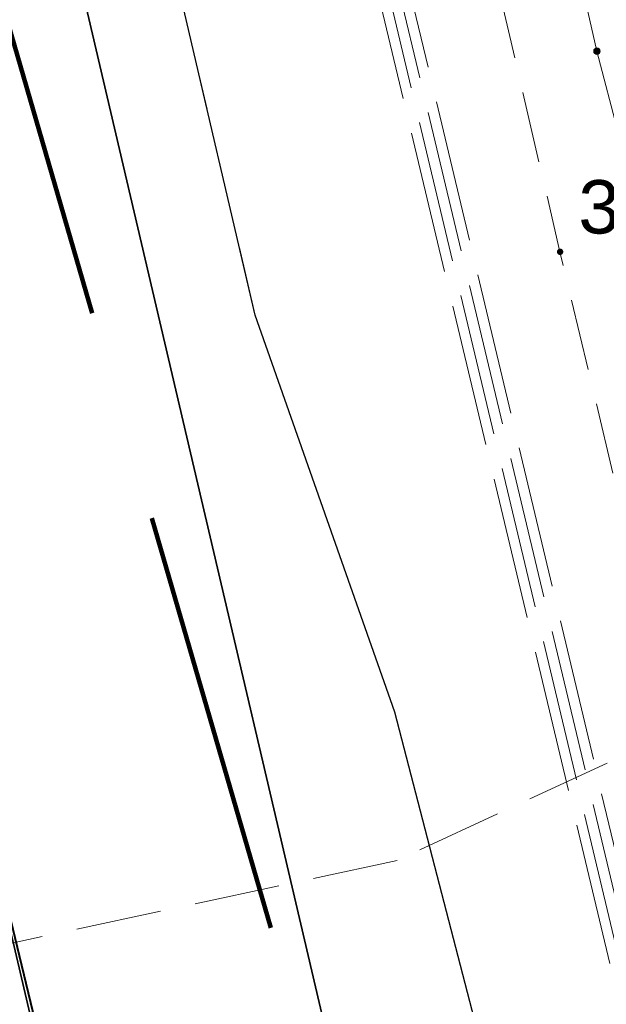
# Model space of a CAD drawing. Header units: metres. Extents: x 6567600 to 13135881, y 5574237 to 11149086.
# Tile 40 of 120: x 6567836 to 6567844, y 5574447 to 5574460. Entities that reach past the tile are written whole.
import ezdxf

# ---------------------------------------------------------------- set-up
doc = ezdxf.new("R2010")
doc.units = ezdxf.units.M
for name, pattern in [('zzzxref_260316$0$_MDCP$0$2.0_1.0', [3, 2, -1]), ('zzzxref_260316$0$_MDCP$0$L_0_04', [1.5, 1, -0.5]), ('zzzxref_260316$0$_MDCP$0$L_2_50', [2.5, 2, -0.5]), ('zzzxref_260316$0$PR1183 Chorzów Metalowców V09_TT$0$Krawędzie ukryte', [1.7, 1.2, -0.5])]:
    doc.linetypes.add(name, pattern=pattern)
for name, color, linetype, lineweight in [('zzzxref_260316$0$_MDCP$0$GES_PrzewodCieplowniczy', 212, 'Continuous', 18), ('zzzxref_260316$0$_MDCP$0$GES_PrzewodElektroenergetyczny_Projektowany', 7, 'Continuous', 18), ('zzzxref_260316$0$_MDCP$0$GES_Rzedna', 7, 'Continuous', 18), ('zzzxref_260316$0$_MDCP$0$MP_LINIE_REGULAC', 135, 'Continuous', 40), ('zzzxref_260316$0$_MDCP$0$OT_Komunikacja', 7, 'Continuous', 18), ('zzzxref_260316$0$_MDCP$0$OTRS', 7, 'Continuous', 13), ('zzzxref_260316$0$_MDCP$0$OTRS_O', 7, 'Continuous', 20), ('zzzxref_260316$0$_MDCP$0$Z_ZAKRES', 214, 'Continuous', 90)]:
    doc.layers.add(name, color=color, linetype=linetype, lineweight=lineweight)
doc.layers.add('zzzxref_260316$0$PR1183 Chorzów Metalowców V09_TT$0$FORMA - Arch 01 - PZT-3 Zagospodarowanie', color=7, linetype='Continuous')
doc.styles.add('zzzxref_260316$0$$TD_AUDIT_GENERATED_(9E16A)', font='arial.ttf', dxfattribs={"width": 0.9})
doc.linetypes.add('zzzxref_260316$0$_MDCP$0$MPNLZ', pattern='A,6,-2,[35,msgB.shx,S=0.016,R=0,X=-1,Y=0],6', length=14)

# ---------------------------------------------------------------- blocks, each defined once
blk = doc.blocks.new('zzzxref_260316$0$_MDCP$0$OTRS')
at = {"layer": 'zzzxref_260316$0$_MDCP$0$OTRS', "color": 0, "lineweight": -3, "const_width": 0.09}
blk.add_lwpolyline([(-0.045, 0, 1), (0.045, 0, 1)], format="xyb", close=True, dxfattribs=at)
at = {"layer": 'zzzxref_260316$0$_MDCP$0$OTRS_O', "color": 0, "style": 'zzzxref_260316$0$$TD_AUDIT_GENERATED_(9E16A)'}
blk.add_attdef('RZEDNA', (0.514, 0.515), '', height=1.5, dxfattribs=at)
blk = doc.blocks.new('zzzxref_260316$0$_MDCP$0$other_SUPS01_02')
at = {"linetype": 'Continuous', "lineweight": 13}
blk.add_hatch(color=0, dxfattribs=at).paths.add_polyline_path([(0, -0.091, 1), (0, 0.091, 1)])
at = {"color": 0, "linetype": 'Continuous', "lineweight": 13}
blk.add_circle((0, 0), 0.0906, dxfattribs=at)
blk = doc.blocks.new('zzzxref_260316')
at = {"layer": 'zzzxref_260316$0$_MDCP$0$GES_PrzewodCieplowniczy', "color": 212, "linetype": 'Continuous', "lineweight": 18}
blk.add_lwpolyline([(6567848.09, 5574443.82), (6567847.18, 5574446.88), (6567847, 5574447.57), (6567846.8, 5574448.34), (6567843.76, 5574459.96), (6567841.1, 5574471.68), (6567838.52, 5574483.39), (6567838.38, 5574483.97), (6567838.49, 5574484.23), (6567838.66, 5574484.42), (6567839.3, 5574484.57), (6567840.97, 5574484.92), (6567841.53, 5574485.04), (6567841.75, 5574485.21), (6567841.82, 5574485.48), (6567841.72, 5574486.09), (6567840.21, 5574493.42), (6567838.21, 5574503.22)], dxfattribs=at)
at = {"layer": 'zzzxref_260316$0$_MDCP$0$GES_PrzewodElektroenergetyczny_Projektowany', "color": 1, "linetype": 'zzzxref_260316$0$_MDCP$0$L_2_50', "lineweight": 18}
for points in [[(6567845.91, 5574440.13), (6567840.48, 5574462.92), (6567835.95, 5574481.13), (6567835.25, 5574484.59), (6567834.35, 5574491.04), (6567831.72, 5574502.84), (6567830.92, 5574506.11), (6567829.85, 5574510.82), (6567828.36, 5574518.08), (6567827.81, 5574522.92), (6567827.53, 5574530.32), (6567827.19, 5574535.47), (6567827.29, 5574541.46), (6567831.04, 5574547.22), (6567832.76, 5574549.39), (6567839.3, 5574558.64), (6567836.51, 5574574.32), (6567833.95, 5574575.55), (6567832.368, 5574576.684)], [(6567846.03, 5574440.28), (6567840.62, 5574462.96), (6567836.09, 5574481.17), (6567835.4, 5574484.61), (6567834.5, 5574491.07), (6567831.87, 5574502.87), (6567831.07, 5574506.14), (6567830, 5574510.85), (6567828.5, 5574518.11), (6567827.96, 5574522.93), (6567827.68, 5574530.33), (6567827.34, 5574535.47), (6567827.44, 5574541.42), (6567831.16, 5574547.14), (6567832.88, 5574549.3), (6567839.46, 5574558.6), (6567836.65, 5574574.42), (6567834.02, 5574575.68), (6567832.567, 5574576.722)], [(6567845.68, 5574439.84), (6567840.19, 5574462.85), (6567835.66, 5574481.07), (6567834.95, 5574484.54), (6567834.05, 5574490.99), (6567831.43, 5574502.77), (6567830.63, 5574506.04), (6567829.56, 5574510.76), (6567828.06, 5574518.04), (6567827.51, 5574522.9), (6567827.23, 5574530.3), (6567826.89, 5574535.46), (6567826.99, 5574541.55), (6567830.8, 5574547.4), (6567832.52, 5574549.58), (6567838.98, 5574558.71), (6567836.25, 5574574.12), (6567833.79, 5574575.29), (6567831.956, 5574576.607)], [(6567845.79, 5574439.99), (6567840.33, 5574462.89), (6567835.8, 5574481.1), (6567835.1, 5574484.56), (6567834.2, 5574491.02), (6567831.58, 5574502.8), (6567830.78, 5574506.07), (6567829.7, 5574510.79), (6567828.21, 5574518.06), (6567827.66, 5574522.91), (6567827.38, 5574530.31), (6567827.04, 5574535.46), (6567827.14, 5574541.51), (6567830.92, 5574547.31), (6567832.64, 5574549.49), (6567839.14, 5574558.67), (6567836.38, 5574574.22), (6567833.87, 5574575.42), (6567832.16, 5574576.645)]]:
    blk.add_lwpolyline(points, dxfattribs=at)
at = {"layer": 'zzzxref_260316$0$_MDCP$0$MP_LINIE_REGULAC', "linetype": 'zzzxref_260316$0$_MDCP$0$MPNLZ', "flags": 128}
blk.add_lwpolyline([(6567850.203, 5574340.64), (6567845.014, 5574408.349), (6567815.314, 5574531.714), (6567826.921, 5574548.2), (6567848.668, 5574553.025)], dxfattribs=at)
at = {"layer": 'zzzxref_260316$0$_MDCP$0$OT_Komunikacja', "color": 7, "linetype": 'Continuous', "lineweight": 25, "flags": 128}
blk.add_lwpolyline([(6567845.96, 5574431.22), (6567840.92, 5574450.67), (6567838.96, 5574456.25), (6567831.07, 5574490.06), (6567830.27, 5574495.98), (6567829, 5574501.83)], dxfattribs=at)
at = {"layer": 'zzzxref_260316$0$_MDCP$0$OT_Komunikacja', "color": 7, "linetype": 'Continuous', "lineweight": 35}
for points in [[(6567814.771, 5574573.375), (6567814.83, 5574572.03), (6567815.06, 5574567.52), (6567815.39, 5574562.04), (6567815.56, 5574559.55), (6567816.32, 5574550.08), (6567817.46, 5574537.32), (6567818.34, 5574527.49), (6567818.54, 5574525.44), (6567818.82, 5574522.95), (6567819.14, 5574520.44), (6567819.65, 5574517.05), (6567819.91, 5574515.5), (6567820.35, 5574513.04), (6567821.69, 5574506.72), (6567844.97, 5574407.21)], [(6567821.55, 5574536.51), (6567822.3, 5574528.13), (6567822.51, 5574525.97), (6567822.81, 5574523.37), (6567823.15, 5574520.82), (6567823.61, 5574517.69), (6567824, 5574515.4), (6567824.43, 5574512.97), (6567824.95, 5574510.55), (6567825.64, 5574507.36), (6567848.98, 5574407.6)]]:
    blk.add_lwpolyline(points, dxfattribs=at)
at = {"layer": 'zzzxref_260316$0$_MDCP$0$OT_Komunikacja', "color": 7, "linetype": 'zzzxref_260316$0$_MDCP$0$L_0_04', "lineweight": 18, "flags": 128}
blk.add_lwpolyline([(6567947.515, 5574455.698), (6567948.396, 5574450.424), (6567948.648, 5574448.732), (6567948.975, 5574446.476), (6567949.265, 5574444.281), (6567949.478, 5574440.508), (6567949.478, 5574438.827), (6567949.548, 5574436.345), (6567949.466, 5574434.494), (6567949.331, 5574431.506), (6567949.013, 5574428.567), (6567948.397, 5574424.452), (6567947.845, 5574421.592), (6567946.958, 5574417.848), (6567946.194, 5574415.206), (6567944.955, 5574411.463), (6567944.22, 5574409.565), (6567943.335, 5574407.431), (6567941.896, 5574404.446), (6567940.723, 5574402.331), (6567939.781, 5574400.677), (6567938.516, 5574398.665), (6567936.744, 5574396.084), (6567934.465, 5574393.243), (6567932.327, 5574390.844), (6567928.971, 5574387.543), (6567926.7, 5574385.54), (6567925.032, 5574384.195), (6567923.337, 5574382.935), (6567920.797, 5574381.179), (6567917.606, 5574379.366), (6567914.527, 5574377.737), (6567911.816, 5574376.502), (6567909.558, 5574375.579), (6567907.269, 5574374.816), (6567903.606, 5574373.672), (6567899.382, 5574372.528), (6567894.891, 5574371.274), (6567878.894, 5574366.917), (6567867.949, 5574363.87), (6567863.154, 5574362.61), (6567857.11, 5574361.35), (6567856.863, 5574364.456), (6567856.582, 5574368.039), (6567856.09, 5574372.83), (6567857, 5574372.9), (6567856.31, 5574378.9), (6567855.79, 5574382.87), (6567855.18, 5574386.83), (6567854.51, 5574390.76), (6567853.78, 5574394.71), (6567853.05, 5574398.63), (6567852.19, 5574402.6), (6567849.76, 5574413.26), (6567849.89, 5574414.22), (6567851.83, 5574414.67), (6567851.37, 5574416.66), (6567854.58, 5574417.42), (6567850.88, 5574432.39), (6567845.96, 5574431.22), (6567840.92, 5574450.67), (6567838.96, 5574456.25), (6567831.07, 5574490.06), (6567830.27, 5574495.98), (6567829, 5574501.83), (6567827.92, 5574506.7), (6567826.86, 5574511.56), (6567826.08, 5574515.52), (6567825.4, 5574519.47), (6567824.95, 5574522.44), (6567824.5, 5574526.43), (6567824.25, 5574529.43), (6567824.08, 5574532.42), (6567824.01, 5574536.4), (6567824.25, 5574539.41), (6567825.44, 5574545.29), (6567826.09, 5574547.18), (6567826.92, 5574548.98), (6567827.87, 5574550.71), (6567829, 5574552.37), (6567849.24, 5574556.86), (6567847.84, 5574562.43), (6567850.42, 5574563.07), (6567851, 5574562.82), (6567857.08, 5574558.64), (6567878.36, 5574563.51), (6567907.32, 5574570.28), (6567907.73, 5574567.88), (6567878.94, 5574561.2), (6567857.62, 5574556.33), (6567833.07, 5574550.68), (6567832.17, 5574550.48), (6567830.79, 5574549.8), (6567829.67, 5574548.79), (6567828.68, 5574547.02), (6567827.68, 5574544.22), (6567827.06, 5574541.37), (6567826.61, 5574538.33), (6567826.47, 5574535.3), (6567826.62, 5574531.27), (6567826.93, 5574527.32), (6567827.29, 5574523.8), (6567827.81, 5574520.34), (6567828.64, 5574515.44), (6567829.22, 5574512.47), (6567831.34, 5574502.7), (6567832, 5574502.04), (6567832.86, 5574501.86), (6567835.48, 5574490.39), (6567838.69, 5574476.72), (6567840.94, 5574477.22), (6567842.1, 5574472.29), (6567839.84, 5574471.76), (6567843.24, 5574457.14), (6567846.41, 5574443.89), (6567846.82, 5574442.27), (6567847.04, 5574441.61), (6567847.42, 5574441.08), (6567847.97, 5574440.71), (6567848.63, 5574440.56), (6567849.32, 5574440.61), (6567851.19, 5574441.04), (6567854.02, 5574429.39), (6567857.72, 5574414.07), (6567855.38, 5574413.53), (6567854.43, 5574412.7), (6567853.63, 5574411.68), (6567853.17, 5574410.72), (6567853.12, 5574409.71), (6567854.26, 5574404.84), (6567855.51, 5574399), (6567857.01, 5574391.2), (6567857.79, 5574386.18), (6567858.35, 5574382.21), (6567859.02, 5574377.27), (6567859.909, 5574368.887), (6567860.055, 5574367.78), (6567860.402, 5574366.895), (6567861.348, 5574365.757), (6567862.743, 5574365.112), (6567863.812, 5574364.983), (6567864.873, 5574365.082), (6567875.385, 5574368.045), (6567887.169, 5574371.344), (6567894.86, 5574373.433), (6567904.193, 5574375.979), (6567909.986, 5574377.842), (6567913.714, 5574379.575), (6567916.29, 5574380.93), (6567919.833, 5574382.929), (6567921.94, 5574384.465), (6567924.837, 5574386.597), (6567926.974, 5574388.488), (6567928.91, 5574390.273), (6567932.797, 5574394.443), (6567936.263, 5574399.014), (6567938.789, 5574403.047), (6567940.719, 5574406.619), (6567942.6, 5574410.97), (6567944.237, 5574415.951), (6567945.095, 5574418.932), (6567946.005, 5574422.667), (6567946.916, 5574428.255), (6567947.357, 5574433.537), (6567947.446, 5574438.626), (6567947.184, 5574444.294), (6567946.685, 5574448.233), (6567946.054, 5574452.175), (6567945.029, 5574458.386), (6567942.856, 5574469.729), (6567945.871, 5574465.435)], close=True, dxfattribs=at)
at = {"layer": 'zzzxref_260316$0$_MDCP$0$Z_ZAKRES', "linetype": 'zzzxref_260316$0$_MDCP$0$2.0_1.0', "lineweight": 140, "ltscale": 3}
blk.add_lwpolyline([(6567820.407, 5574555.719), (6567847.232, 5574561.997), (6567929.356, 5574581.206), (6567956.443, 5574443.911), (6567955.827, 5574425.481), (6567951.015, 5574407.07), (6567933.777, 5574381.866), (6567907.312, 5574367.318), (6567855.739, 5574355.65), (6567852.582, 5574378.747), (6567848.105, 5574411.572), (6567841.693, 5574438.994), (6567818.946, 5574517.253)], close=True, dxfattribs=at)
at = {"layer": 'zzzxref_260316$0$PR1183 Chorzów Metalowców V09_TT$0$FORMA - Arch 01 - PZT-3 Zagospodarowanie', "color": 8, "linetype": 'zzzxref_260316$0$PR1183 Chorzów Metalowców V09_TT$0$Krawędzie ukryte', "lineweight": 13}
for p, q in [((6567850.075, 5574452.814), (6567840.953, 5574448.586)), ((6567840.953, 5574448.586), (6567832.516, 5574446.773))]:
    blk.add_line(p, q, dxfattribs=at)
at = {"layer": 'zzzxref_260316$0$_MDCP$0$GES_Rzedna', "color": 212, "linetype": 'Continuous', "xscale": 0.5, "yscale": 0.5, "zscale": 0.5}
blk.add_blockref('zzzxref_260316$0$_MDCP$0$other_SUPS01_02', (6567843.76, 5574459.96), dxfattribs=at)
at = {"layer": 'zzzxref_260316$0$_MDCP$0$OTRS', "xscale": 0.5, "yscale": 0.5, "zscale": 0.5}
blk.add_blockref('zzzxref_260316$0$_MDCP$0$OTRS', (6567843.242, 5574457.14, 302.88), dxfattribs=at).add_auto_attribs({'RZEDNA': '302.88'})

msp = doc.modelspace()

# ---------------------------------------------------------------- block references
at = {"ltscale": 0.5}
msp.add_blockref('zzzxref_260316', (0, 0), dxfattribs=at)

doc.saveas('drawing.dxf')
